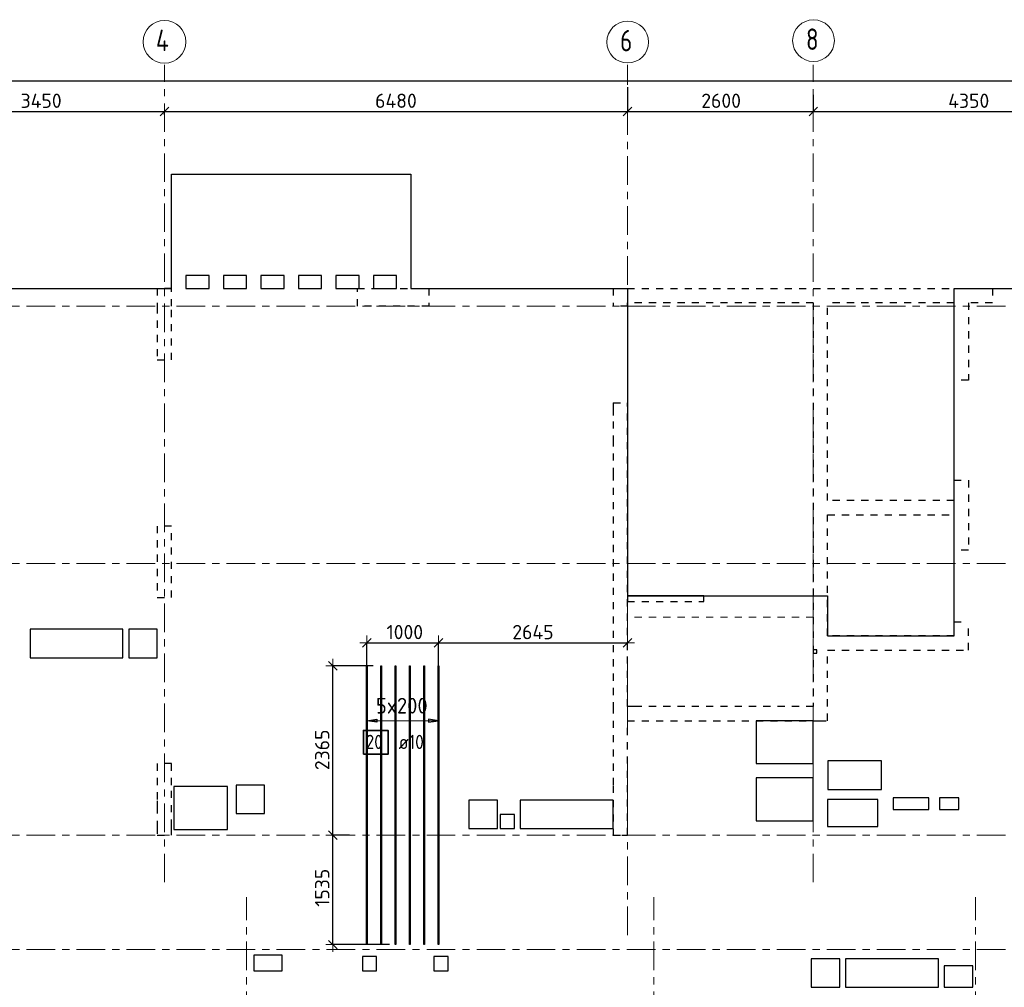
# Model space of a CAD drawing. Header units: metres. Extents: x -38 to 97, y -15 to 21.
# Tile 4 of 225: x 11 to 24, y 7 to 20. Entities that reach past the tile are written whole.
import ezdxf

# ---------------------------------------------------------------- set-up
doc = ezdxf.new("R2010")
doc.units = ezdxf.units.M
doc.header["$PDMODE"] = 65
for name, pattern in [('______11', [0.5, 0.4, -0.05, 0, -0.05]), ('______2', [0.0405, 0.03, -0.0105]), ('______3', [0.5, 0.4, -0.1]), ('______5', [1.1, 0.8, -0.1, 0.1, -0.1])]:
    doc.linetypes.add(name, pattern=pattern)
for name, color, linetype, lineweight in [('XR$2$Осевая линия (1)', 7, '______5', 13), ('XR$2$Размерная линия (1)', 7, 'Continuous', 13), ('XR$5$Балка (1)', 7, '______3', 13), ('XR$5$Перекрытие (1)', 7, 'Continuous', 35), ('XR$5$Размерная линия (1)', 7, 'Continuous', 13)]:
    doc.layers.add(name, color=color, linetype=linetype, lineweight=lineweight)
doc.layers.add('XR$5$Арм.стержн.Доп. Арм ниж.зоны У', color=7, linetype='Continuous', lineweight=35, true_color=0x1cff1c)
doc.layers.add('XR$7$Стена_ бетон несущ.', color=7, linetype='Continuous', lineweight=70, true_color=0xb4b496)
doc.styles.add('ISOCPEUR', font='txt')
doc.dimstyles.new('DIMSTYLE_3', dxfattribs={"dimtxt": 0.2, "dimasz": 0.2, "dimexe": 0, "dimexo": 0, "dimgap": 0.1, "dimtad": 2, "dimdec": 0, "dimlfac": 1000, "dimrnd": 5, "dimzin": 12, "dimdsep": 46, "dimtxsty": 'ISOCPEUR', "dimblk1": 'ALL_ML_STRICH', "dimblk2": 'ALL_ML_STRICH', "dimsah": 1, "dimcen": 0, "dimclrd": 7, "dimclre": 256, "dimclrt": 7, "dimadec": 0, "dimazin": 0, "dimtfac": 1, "dimtdec": 0, "dimtix": 1, "dimtmove": 2, "dimatfit": 3, "dimfxl": 0, "dimtzin": 0, "dimlwd": 0, "dimlwe": -3, "dimarcsym": 0})

# ---------------------------------------------------------------- blocks, each defined once
blk = doc.blocks.new('ALL_ML_STRICH')
at = {"color": 0, "linetype": 'ByBlock', "lineweight": -2}
for p, q in [((-1, 0), (0.5, 0)), ((-0.3, -0.3), (0.3, 0.3)), ((0, -0.5), (0, 0.5))]:
    blk.add_line(p, q, dxfattribs=at)
blk = doc.blocks.new('*D11')
at = {"layer": 'DEFPOINTS', "color": 7, "linetype": 'Continuous', "lineweight": 13, "transparency": 33554687}
for p in [(0.5, 19.557), (0.5, 19.377), (61.6, 17.12)]:
    blk.add_point(p, dxfattribs=at)
at = {"layer": 'XR$2$Размерная линия (1)', "color": 9, "linetype": 'Continuous', "lineweight": -2, "true_color": 0xc7c7c7, "transparency": 33554687}
for p, q in [((0.5, 19.357), (0.5, 19.557)), ((61.6, 17.14), (61.6, 19.557))]:
    blk.add_line(p, q, dxfattribs=at)
at = {"layer": 'XR$2$Размерная линия (1)', "color": 7, "linetype": 'Continuous', "lineweight": -2, "transparency": 33554687}
blk.add_line((0.5, 19.557), (61.6, 19.557), dxfattribs=at)
at = {"layer": 'XR$2$Размерная линия (1)', "color": 7, "linetype": 'Continuous', "lineweight": 13, "transparency": 33554687, "xscale": 0.2, "yscale": 0.2, "zscale": 0.2, "rotation": 180}
blk.add_blockref('ALL_ML_STRICH', (0.5, 19.557), dxfattribs=at)
at = {"layer": 'XR$2$Размерная линия (1)', "color": 7, "linetype": 'Continuous', "lineweight": 13, "transparency": 33554687, "xscale": 0.2, "yscale": 0.2, "zscale": 0.2}
blk.add_blockref('ALL_ML_STRICH', (61.6, 19.557), dxfattribs=at)
at = {"layer": 'XR$2$Размерная линия (1)', "color": 7, "linetype": 'Continuous', "lineweight": 13, "transparency": 33554687, "insert": (31.1, 19.707), "char_height": 0.2, "width": 1, "attachment_point": 5, "style": 'ISOCPEUR'}
blk.add_mtext('\\A1;{61100}', dxfattribs=at)
blk = doc.blocks.new('*D28')
at = {"layer": 'DEFPOINTS', "color": 7, "linetype": 'Continuous', "lineweight": 13, "transparency": 33554687}
for p in [(9.15, 19.126), (9.15, 19.126), (12.6, 19.061)]:
    blk.add_point(p, dxfattribs=at)
at = {"layer": 'XR$2$Размерная линия (1)', "color": 9, "linetype": 'Continuous', "lineweight": -2, "true_color": 0xc7c7c7, "transparency": 33554687}
for p, q in [((9.15, 19.126), (9.15, 19.126)), ((12.6, 19.081), (12.6, 19.126))]:
    blk.add_line(p, q, dxfattribs=at)
at = {"layer": 'XR$2$Размерная линия (1)', "color": 7, "linetype": 'Continuous', "lineweight": -2, "transparency": 33554687}
blk.add_line((9.15, 19.126), (12.6, 19.126), dxfattribs=at)
at = {"layer": 'XR$2$Размерная линия (1)', "color": 7, "linetype": 'Continuous', "lineweight": 13, "transparency": 33554687, "xscale": 0.2, "yscale": 0.2, "zscale": 0.2, "rotation": 180}
blk.add_blockref('ALL_ML_STRICH', (9.15, 19.126), dxfattribs=at)
at = {"layer": 'XR$2$Размерная линия (1)', "color": 7, "linetype": 'Continuous', "lineweight": 13, "transparency": 33554687, "xscale": 0.2, "yscale": 0.2, "zscale": 0.2}
blk.add_blockref('ALL_ML_STRICH', (12.6, 19.126), dxfattribs=at)
at = {"layer": 'XR$2$Размерная линия (1)', "color": 7, "linetype": 'Continuous', "lineweight": 13, "transparency": 33554687, "insert": (10.875, 19.276), "char_height": 0.2, "width": 0.8, "attachment_point": 5, "style": 'ISOCPEUR'}
blk.add_mtext('\\A1;{3450}', dxfattribs=at)
blk = doc.blocks.new('*D29')
at = {"layer": 'DEFPOINTS', "color": 7, "linetype": 'Continuous', "lineweight": 13, "transparency": 33554687}
for p in [(19.08, 19.487), (12.6, 19.126), (12.6, 19.061)]:
    blk.add_point(p, dxfattribs=at)
at = {"layer": 'XR$2$Размерная линия (1)', "color": 9, "linetype": 'Continuous', "lineweight": -2, "true_color": 0xc7c7c7, "transparency": 33554687}
for p, q in [((19.08, 19.467), (19.08, 19.126)), ((12.6, 19.081), (12.6, 19.126))]:
    blk.add_line(p, q, dxfattribs=at)
at = {"layer": 'XR$2$Размерная линия (1)', "color": 7, "linetype": 'Continuous', "lineweight": -2, "transparency": 33554687}
blk.add_line((12.6, 19.126), (19.08, 19.126), dxfattribs=at)
at = {"layer": 'XR$2$Размерная линия (1)', "color": 7, "linetype": 'Continuous', "lineweight": 13, "transparency": 33554687, "xscale": 0.2, "yscale": 0.2, "zscale": 0.2, "rotation": 180}
blk.add_blockref('ALL_ML_STRICH', (12.6, 19.126), dxfattribs=at)
at = {"layer": 'XR$2$Размерная линия (1)', "color": 7, "linetype": 'Continuous', "lineweight": 13, "transparency": 33554687, "xscale": 0.2, "yscale": 0.2, "zscale": 0.2}
blk.add_blockref('ALL_ML_STRICH', (19.08, 19.126), dxfattribs=at)
at = {"layer": 'XR$2$Размерная линия (1)', "color": 7, "linetype": 'Continuous', "lineweight": 13, "transparency": 33554687, "insert": (15.84, 19.276), "char_height": 0.2, "width": 0.8, "attachment_point": 5, "style": 'ISOCPEUR'}
blk.add_mtext('\\A1;{6480}', dxfattribs=at)
blk = doc.blocks.new('*D30')
at = {"layer": 'DEFPOINTS', "color": 7, "linetype": 'Continuous', "lineweight": 13, "transparency": 33554687}
for p in [(19.08, 19.487), (21.68, 19.379), (19.08, 19.126)]:
    blk.add_point(p, dxfattribs=at)
at = {"layer": 'XR$2$Размерная линия (1)', "color": 9, "linetype": 'Continuous', "lineweight": -2, "true_color": 0xc7c7c7, "transparency": 33554687}
for p, q in [((19.08, 19.467), (19.08, 19.126)), ((21.68, 19.359), (21.68, 19.126))]:
    blk.add_line(p, q, dxfattribs=at)
at = {"layer": 'XR$2$Размерная линия (1)', "color": 7, "linetype": 'Continuous', "lineweight": -2, "transparency": 33554687}
blk.add_line((19.08, 19.126), (21.68, 19.126), dxfattribs=at)
at = {"layer": 'XR$2$Размерная линия (1)', "color": 7, "linetype": 'Continuous', "lineweight": 13, "transparency": 33554687, "xscale": 0.2, "yscale": 0.2, "zscale": 0.2, "rotation": 180}
blk.add_blockref('ALL_ML_STRICH', (19.08, 19.126), dxfattribs=at)
at = {"layer": 'XR$2$Размерная линия (1)', "color": 7, "linetype": 'Continuous', "lineweight": 13, "transparency": 33554687, "xscale": 0.2, "yscale": 0.2, "zscale": 0.2}
blk.add_blockref('ALL_ML_STRICH', (21.68, 19.126), dxfattribs=at)
at = {"layer": 'XR$2$Размерная линия (1)', "color": 7, "linetype": 'Continuous', "lineweight": 13, "transparency": 33554687, "insert": (20.39, 19.276), "char_height": 0.2, "width": 0.8, "attachment_point": 5, "style": 'ISOCPEUR'}
blk.add_mtext('\\A1;{2600}', dxfattribs=at)
blk = doc.blocks.new('*D31')
at = {"layer": 'DEFPOINTS', "color": 7, "linetype": 'Continuous', "lineweight": 13, "transparency": 33554687}
for p in [(21.68, 19.379), (26.03, 19.379), (21.68, 19.126)]:
    blk.add_point(p, dxfattribs=at)
at = {"layer": 'XR$2$Размерная линия (1)', "color": 9, "linetype": 'Continuous', "lineweight": -2, "true_color": 0xc7c7c7, "transparency": 33554687}
for p, q in [((21.68, 19.359), (21.68, 19.126)), ((26.03, 19.359), (26.03, 19.126))]:
    blk.add_line(p, q, dxfattribs=at)
at = {"layer": 'XR$2$Размерная линия (1)', "color": 7, "linetype": 'Continuous', "lineweight": -2, "transparency": 33554687}
blk.add_line((21.68, 19.126), (26.03, 19.126), dxfattribs=at)
at = {"layer": 'XR$2$Размерная линия (1)', "color": 7, "linetype": 'Continuous', "lineweight": 13, "transparency": 33554687, "xscale": 0.2, "yscale": 0.2, "zscale": 0.2, "rotation": 180}
blk.add_blockref('ALL_ML_STRICH', (21.68, 19.126), dxfattribs=at)
at = {"layer": 'XR$2$Размерная линия (1)', "color": 7, "linetype": 'Continuous', "lineweight": 13, "transparency": 33554687, "xscale": 0.2, "yscale": 0.2, "zscale": 0.2}
blk.add_blockref('ALL_ML_STRICH', (26.03, 19.126), dxfattribs=at)
at = {"layer": 'XR$2$Размерная линия (1)', "color": 7, "linetype": 'Continuous', "lineweight": 13, "transparency": 33554687, "insert": (23.855, 19.276), "char_height": 0.2, "width": 0.8, "attachment_point": 5, "style": 'ISOCPEUR'}
blk.add_mtext('\\A1;{4350}', dxfattribs=at)
blk = doc.blocks.new('*D600')
at = {"layer": 'DEFPOINTS', "color": 7, "linetype": 'Continuous', "lineweight": 13, "transparency": 33554687}
for p in [(15.211, 9), (14.958, 7.467), (15.769, 7.467)]:
    blk.add_point(p, dxfattribs=at)
at = {"layer": 'XR$5$Размерная линия (1)', "color": 9, "linetype": 'Continuous', "lineweight": -2, "true_color": 0xc7c7c7, "transparency": 33554687}
for p, q in [((15.191, 9), (14.958, 9)), ((15.749, 7.467), (14.958, 7.467))]:
    blk.add_line(p, q, dxfattribs=at)
at = {"layer": 'XR$5$Размерная линия (1)', "color": 7, "linetype": 'Continuous', "lineweight": -2, "transparency": 33554687}
blk.add_line((14.958, 7.467), (14.958, 9), dxfattribs=at)
at = {"layer": 'XR$5$Размерная линия (1)', "color": 7, "linetype": 'Continuous', "lineweight": 13, "transparency": 33554687, "xscale": 0.2, "yscale": 0.2, "zscale": 0.2}
for p, rotation in [((14.958, 9), 90), ((14.958, 7.467), 270)]:
    blk.add_blockref('ALL_ML_STRICH', p, dxfattribs=dict(at, rotation=rotation))
at = {"layer": 'XR$5$Размерная линия (1)', "color": 7, "linetype": 'Continuous', "lineweight": 13, "transparency": 33554687, "insert": (14.808, 8.263), "char_height": 0.2, "width": 0.8, "attachment_point": 5, "rotation": 90, "style": 'ISOCPEUR'}
blk.add_mtext('\\A1;{1535}', dxfattribs=at)
blk = doc.blocks.new('*D601')
at = {"layer": 'DEFPOINTS', "color": 7, "linetype": 'Continuous', "lineweight": 13, "transparency": 33554687}
for p in [(15.541, 11.367), (14.958, 9), (15.211, 9)]:
    blk.add_point(p, dxfattribs=at)
at = {"layer": 'XR$5$Размерная линия (1)', "color": 9, "linetype": 'Continuous', "lineweight": -2, "true_color": 0xc7c7c7, "transparency": 33554687}
for p, q in [((15.521, 11.367), (14.958, 11.367)), ((15.191, 9), (14.958, 9))]:
    blk.add_line(p, q, dxfattribs=at)
at = {"layer": 'XR$5$Размерная линия (1)', "color": 7, "linetype": 'Continuous', "lineweight": -2, "transparency": 33554687}
blk.add_line((14.958, 9), (14.958, 11.367), dxfattribs=at)
at = {"layer": 'XR$5$Размерная линия (1)', "color": 7, "linetype": 'Continuous', "lineweight": 13, "transparency": 33554687, "xscale": 0.2, "yscale": 0.2, "zscale": 0.2}
for p, rotation in [((14.958, 11.367), 90), ((14.958, 9), 270)]:
    blk.add_blockref('ALL_ML_STRICH', p, dxfattribs=dict(at, rotation=rotation))
at = {"layer": 'XR$5$Размерная линия (1)', "color": 7, "linetype": 'Continuous', "lineweight": 13, "transparency": 33554687, "insert": (14.808, 10.193), "char_height": 0.2, "width": 0.8, "attachment_point": 5, "rotation": 90, "style": 'ISOCPEUR'}
blk.add_mtext('\\A1;{2365}', dxfattribs=at)
blk = doc.blocks.new('*D602')
at = {"layer": 'DEFPOINTS', "color": 7, "linetype": 'Continuous', "lineweight": 13, "transparency": 33554687}
for p in [(15.434, 11.691), (15.434, 11.239), (16.434, 11.155)]:
    blk.add_point(p, dxfattribs=at)
at = {"layer": 'XR$5$Размерная линия (1)', "color": 9, "linetype": 'Continuous', "lineweight": -2, "true_color": 0xc7c7c7, "transparency": 33554687}
for p, q in [((15.434, 11.259), (15.434, 11.691)), ((16.434, 11.175), (16.434, 11.691))]:
    blk.add_line(p, q, dxfattribs=at)
at = {"layer": 'XR$5$Размерная линия (1)', "color": 7, "linetype": 'Continuous', "lineweight": -2, "transparency": 33554687}
blk.add_line((15.434, 11.691), (16.434, 11.691), dxfattribs=at)
at = {"layer": 'XR$5$Размерная линия (1)', "color": 7, "linetype": 'Continuous', "lineweight": 13, "transparency": 33554687, "xscale": 0.2, "yscale": 0.2, "zscale": 0.2, "rotation": 180}
blk.add_blockref('ALL_ML_STRICH', (15.434, 11.691), dxfattribs=at)
at = {"layer": 'XR$5$Размерная линия (1)', "color": 7, "linetype": 'Continuous', "lineweight": 13, "transparency": 33554687, "xscale": 0.2, "yscale": 0.2, "zscale": 0.2}
blk.add_blockref('ALL_ML_STRICH', (16.434, 11.691), dxfattribs=at)
at = {"layer": 'XR$5$Размерная линия (1)', "color": 7, "linetype": 'Continuous', "lineweight": 13, "transparency": 33554687, "insert": (15.964, 11.841), "char_height": 0.2, "width": 0.8, "attachment_point": 5, "style": 'ISOCPEUR'}
blk.add_mtext('\\A1;{1000}', dxfattribs=at)
blk = doc.blocks.new('*D603')
at = {"layer": 'DEFPOINTS', "color": 7, "linetype": 'Continuous', "lineweight": 13, "transparency": 33554687}
for p in [(16.434, 11.691), (19.08, 11.568), (16.434, 11.155)]:
    blk.add_point(p, dxfattribs=at)
at = {"layer": 'XR$5$Размерная линия (1)', "color": 9, "linetype": 'Continuous', "lineweight": -2, "true_color": 0xc7c7c7, "transparency": 33554687}
for p, q in [((16.434, 11.175), (16.434, 11.691)), ((19.08, 11.588), (19.08, 11.691))]:
    blk.add_line(p, q, dxfattribs=at)
at = {"layer": 'XR$5$Размерная линия (1)', "color": 7, "linetype": 'Continuous', "lineweight": -2, "transparency": 33554687}
blk.add_line((16.434, 11.691), (19.08, 11.691), dxfattribs=at)
at = {"layer": 'XR$5$Размерная линия (1)', "color": 7, "linetype": 'Continuous', "lineweight": 13, "transparency": 33554687, "xscale": 0.2, "yscale": 0.2, "zscale": 0.2, "rotation": 180}
blk.add_blockref('ALL_ML_STRICH', (16.434, 11.691), dxfattribs=at)
at = {"layer": 'XR$5$Размерная линия (1)', "color": 7, "linetype": 'Continuous', "lineweight": 13, "transparency": 33554687, "xscale": 0.2, "yscale": 0.2, "zscale": 0.2}
blk.add_blockref('ALL_ML_STRICH', (19.08, 11.691), dxfattribs=at)
at = {"layer": 'XR$5$Размерная линия (1)', "color": 7, "linetype": 'Continuous', "lineweight": 13, "transparency": 33554687, "insert": (17.757, 11.841), "char_height": 0.2, "width": 0.8, "attachment_point": 5, "style": 'ISOCPEUR'}
blk.add_mtext('\\A1;{2645}', dxfattribs=at)

msp = doc.modelspace()

# ---------------------------------------------------------------- linework, layer by layer
at = {"layer": 'XR$2$Осевая линия (1)', "color": 253, "linetype": '______11', "lineweight": 13, "true_color": 0xa0a0a0, "transparency": 33554687}
for p, q in [((12.6, 8.34), (12.6, 19.78)), ((19.08, 7.6), (19.08, 19.78)), ((21.68, 8.34), (21.68, 19.78)), ((-2.63, 16.4), (62.6, 16.4)), ((-2.63, 12.8), (62.6, 12.8)), ((-2.63, 9), (62.6, 9)), ((13.75, -3.39), (13.75, 8.13)), ((19.45, -3.39), (19.45, 8.13)), ((23.95, -3.39), (23.95, 8.13)), ((-2.63, 7.4), (62.6, 7.4))]:
    msp.add_line(p, q, dxfattribs=at)
at = {"layer": 'XR$2$Осевая линия (1)', "color": 7, "linetype": 'Continuous', "lineweight": 13, "transparency": 33554687}
for centre, radius in [((12.6013, 20.1017), 0.2988), ((21.6824, 20.1181), 0.2924), ((19.0824, 20.0981), 0.2924)]:
    msp.add_circle(centre, radius, dxfattribs=at)
at = {"layer": 'XR$5$Арм.стержн.Доп. Арм ниж.зоны У', "color": 253, "linetype": 'Continuous', "lineweight": -3, "true_color": 0xa0a0a0, "transparency": 33554687}
for p, q in [((15.434, 10.6008), (15.434, 10.7008)), ((16.434, 10.6008), (16.434, 10.7008)), ((15.434, 10.6008), (15.434, 10.5008)), ((16.434, 10.6008), (16.434, 10.5008))]:
    msp.add_line(p, q, dxfattribs=at)
at = {"layer": 'XR$5$Арм.стержн.Доп. Арм ниж.зоны У', "color": 7, "linetype": 'Continuous', "lineweight": 25, "transparency": 33554687}
for p, q in [((15.434, 10.6008), (15.574, 10.6208)), ((15.574, 10.6208), (15.574, 10.5808)), ((16.434, 10.6008), (16.294, 10.6208)), ((16.294, 10.6208), (16.294, 10.5808)), ((15.574, 10.5808), (15.434, 10.6008)), ((16.294, 10.5808), (16.434, 10.6008))]:
    msp.add_line(p, q, dxfattribs=at)
at = {"layer": 'XR$5$Арм.стержн.Доп. Арм ниж.зоны У', "color": 7, "linetype": 'Continuous', "lineweight": 13, "transparency": 33554687}
for p, q in [((15.434, 10.6008), (15.434, 10.6008)), ((15.434, 10.6008), (16.434, 10.6008)), ((16.434, 10.6008), (16.434, 10.6008))]:
    msp.add_line(p, q, dxfattribs=at)
at = {"layer": 'XR$5$Арм.стержн.Доп. Арм ниж.зоны У', "color": 4, "linetype": 'Continuous', "lineweight": 25, "transparency": 33554687}
for points in [[(15.429, 7.4668), (15.429, 11.3668), (15.439, 11.3668), (15.439, 7.4668), (15.429, 7.4668)], [(15.629, 7.4668), (15.629, 11.3668), (15.639, 11.3668), (15.639, 7.4668), (15.629, 7.4668)], [(15.829, 7.4668), (15.829, 11.3668), (15.839, 11.3668), (15.839, 7.4668), (15.829, 7.4668)], [(16.029, 7.4668), (16.029, 11.3668), (16.039, 11.3668), (16.039, 7.4668), (16.029, 7.4668)], [(16.229, 7.4668), (16.229, 11.3668), (16.239, 11.3668), (16.239, 7.4668), (16.229, 7.4668)], [(16.429, 7.4668), (16.429, 11.3668), (16.439, 11.3668), (16.439, 7.4668), (16.429, 7.4668)]]:
    msp.add_lwpolyline(points, dxfattribs=at)
at = {"layer": 'XR$5$Арм.стержн.Доп. Арм ниж.зоны У', "color": 7, "linetype": 'Continuous', "lineweight": 35, "transparency": 33554687}
msp.add_lwpolyline([(15.3836, 10.1307), (15.7303, 10.1307), (15.7303, 10.4641), (15.3836, 10.4641), (15.3836, 10.1307)], dxfattribs=at)
at = {"layer": 'XR$5$Балка (1)', "color": 7, "linetype": '______2', "lineweight": 25, "transparency": 33554687}
for p, q in [((19.0799, 12.2702), (20.1499, 12.2702)), ((20.1499, 12.2702), (20.1499, 12.3502))]:
    msp.add_line(p, q, dxfattribs=at)
at = {"layer": 'XR$5$Перекрытие (1)', "color": 7, "linetype": 'Continuous', "lineweight": 25, "transparency": 33554687}
for p, q in [((12.6998, 16.8302), (12.6998, 18.2502)), ((12.6998, 18.2502), (16.0498, 18.2502)), ((16.0498, 18.2502), (16.0498, 16.8302)), ((12.6998, 16.6502), (12.6998, 16.8302)), ((13.2248, 16.8302), (12.8998, 16.8302)), ((12.8998, 16.8302), (12.8998, 16.6502)), ((13.2248, 16.6502), (13.2248, 16.8302)), ((13.7498, 16.8302), (13.4248, 16.8302)), ((13.4248, 16.8302), (13.4248, 16.6502)), ((13.7498, 16.6502), (13.7498, 16.8302)), ((13.9498, 16.8302), (13.9498, 16.6502)), ((14.2748, 16.8302), (13.9498, 16.8302)), ((14.2748, 16.6502), (14.2748, 16.8302)), ((14.4748, 16.8302), (14.4748, 16.6502)), ((14.7998, 16.8302), (14.4748, 16.8302)), ((14.7998, 16.6502), (14.7998, 16.8302)), ((15.3248, 16.8302), (14.9998, 16.8302)), ((14.9998, 16.8302), (14.9998, 16.6502)), ((15.3248, 16.6502), (15.3248, 16.8302)), ((15.8498, 16.8302), (15.5248, 16.8302)), ((15.5248, 16.8302), (15.5248, 16.6502)), ((15.8498, 16.6502), (15.8498, 16.8302)), ((16.0498, 16.8302), (16.0498, 16.6502)), ((0.25, 16.6502), (12.6998, 16.6502)), ((12.8998, 16.6502), (13.2248, 16.6502)), ((13.4248, 16.6502), (13.7498, 16.6502)), ((13.9498, 16.6502), (14.2748, 16.6502)), ((14.4748, 16.6502), (14.7998, 16.6502)), ((14.9998, 16.6502), (15.3248, 16.6502)), ((15.5248, 16.6502), (15.8498, 16.6502)), ((16.0498, 16.6502), (19.08, 16.6502)), ((19.08, 16.6502), (19.08, 12.3503)), ((23.6503, 11.7903), (23.6503, 16.6502)), ((23.6503, 16.6502), (29.0501, 16.6502)), ((19.0799, 12.3502), (19.0799, 12.2702)), ((20.1499, 12.3502), (19.0799, 12.3502)), ((19.08, 12.3503), (21.88, 12.3503)), ((21.88, 12.3503), (21.88, 11.7903)), ((10.7194, 11.8802), (10.7194, 11.4802)), ((12.0194, 11.8802), (10.7194, 11.8802)), ((12.0194, 11.4802), (12.0194, 11.8802)), ((12.1001, 11.8802), (12.1001, 11.4802)), ((12.5001, 11.8802), (12.1001, 11.8802)), ((12.5001, 11.4802), (12.5001, 11.8802)), ((21.88, 11.7903), (23.6503, 11.7903)), ((21.68, 11.5937), (21.68, 11.5437)), ((21.73, 11.5937), (21.68, 11.5937)), ((21.73, 11.5437), (21.73, 11.5937)), ((10.7194, 11.4802), (12.0194, 11.4802)), ((12.1001, 11.4802), (12.5001, 11.4802)), ((21.68, 11.5437), (21.73, 11.5437)), ((20.88, 10.6003), (20.88, 10.0003)), ((21.68, 10.6003), (20.88, 10.6003)), ((21.68, 10.0003), (21.68, 10.6003)), ((20.88, 10.0003), (21.68, 10.0003)), ((21.8825, 10.0398), (21.8825, 9.6398)), ((22.6325, 10.0398), (21.8825, 10.0398)), ((22.6325, 9.6398), (22.6325, 10.0398)), ((20.88, 9.8003), (20.88, 9.2003)), ((21.68, 9.8003), (20.88, 9.8003)), ((21.68, 9.2003), (21.68, 9.8003)), ((12.7326, 9.6802), (12.7326, 9.0802)), ((13.4826, 9.6802), (12.7326, 9.6802)), ((13.4826, 9.0802), (13.4826, 9.6802)), ((13.6026, 9.7002), (13.6026, 9.3002)), ((14.0026, 9.7002), (13.6026, 9.7002)), ((14.0026, 9.3002), (14.0026, 9.7002)), ((21.8825, 9.6398), (22.6325, 9.6398)), ((22.7959, 9.5195), (22.7959, 9.3595)), ((23.2959, 9.5195), (22.7959, 9.5195)), ((23.2959, 9.3595), (23.2959, 9.5195)), ((23.4459, 9.5195), (23.4459, 9.3595)), ((23.7159, 9.5195), (23.4459, 9.5195)), ((23.7159, 9.3595), (23.7159, 9.5195)), ((16.86, 9.4902), (16.86, 9.0902)), ((17.26, 9.4902), (16.86, 9.4902)), ((17.26, 9.0902), (17.26, 9.4902)), ((17.58, 9.4902), (17.58, 9.0902)), ((18.88, 9.4902), (17.58, 9.4902)), ((18.88, 9.0902), (18.88, 9.4902)), ((21.8806, 9.4995), (21.8806, 9.1195)), ((22.5806, 9.4995), (21.8806, 9.4995)), ((22.5806, 9.1195), (22.5806, 9.4995)), ((13.6026, 9.3002), (14.0026, 9.3002)), ((17.3, 9.2902), (17.3, 9.0902)), ((17.5, 9.2902), (17.3, 9.2902)), ((17.5, 9.0902), (17.5, 9.2902)), ((22.7959, 9.3595), (23.2959, 9.3595)), ((23.4459, 9.3595), (23.7159, 9.3595)), ((20.88, 9.2003), (21.68, 9.2003)), ((21.8806, 9.1195), (22.5806, 9.1195)), ((12.7326, 9.0802), (13.4826, 9.0802)), ((16.86, 9.0902), (17.26, 9.0902)), ((17.3, 9.0902), (17.5, 9.0902)), ((17.58, 9.0902), (18.88, 9.0902)), ((13.849, 7.3202), (13.849, 7.1002)), ((14.249, 7.3202), (13.849, 7.3202)), ((14.249, 7.1002), (14.249, 7.3202)), ((15.57, 7.3002), (15.37, 7.3001)), ((15.37, 7.3001), (15.37, 7.1002)), ((15.57, 7.1002), (15.57, 7.3002)), ((16.57, 7.3002), (16.37, 7.3001)), ((16.37, 7.3001), (16.37, 7.1002)), ((16.57, 7.1002), (16.57, 7.3002)), ((21.65, 7.2702), (21.65, 6.8702)), ((22.05, 7.2702), (21.65, 7.2702)), ((22.05, 6.8702), (22.05, 7.2702)), ((22.13, 7.2702), (22.13, 6.8702)), ((23.43, 7.2702), (22.13, 7.2702)), ((23.43, 6.8702), (23.43, 7.2702)), ((23.51, 7.1702), (23.51, 6.8702)), ((23.91, 7.1702), (23.51, 7.1702)), ((23.91, 6.8702), (23.91, 7.1702)), ((13.849, 7.1002), (14.249, 7.1002)), ((15.37, 7.1002), (15.57, 7.1002)), ((16.37, 7.1002), (16.57, 7.1002)), ((21.65, 6.8702), (22.05, 6.8702)), ((22.13, 6.8702), (23.43, 6.8702)), ((23.51, 6.8702), (23.91, 6.8702))]:
    msp.add_line(p, q, dxfattribs=at)
at = {"layer": 'XR$5$Перекрытие (1)', "color": 7, "linetype": '______2', "lineweight": 18, "transparency": 33554687}
for p, q in [((26.03, 16.6502), (23.6503, 16.6502)), ((19.0799, 12.0502), (19.0799, 12.2702)), ((20.1499, 12.3502), (21.6799, 12.3502)), ((21.6799, 12.3502), (21.6799, 12.0502)), ((21.6799, 12.0502), (19.0799, 12.0502))]:
    msp.add_line(p, q, dxfattribs=at)
at = {"layer": 'XR$7$Стена_ бетон несущ.', "color": 253, "linetype": '______2', "lineweight": -3, "true_color": 0xa0a0a0, "transparency": 33554687}
for p, q in [((12.5, 16.65), (12.5, 16.4)), ((12.7, 16.65), (12.5, 16.65)), ((12.7, 16.4), (12.7, 16.65)), ((18.88, 16.65), (24.185, 16.65)), ((18.88, 16.65), (18.88, 16.4)), ((24.185, 16.65), (24.185, 16.45)), ((12.5, 16.4), (12.5, 15.65)), ((12.7, 15.65), (12.7, 16.4)), ((19.08, 16.4), (18.88, 16.4)), ((19.08, 16.4), (19.08, 16.45)), ((21.68, 16.45), (19.08, 16.45)), ((21.68, 16.45), (21.68, 10.8)), ((21.88, 13.68), (21.88, 16.45)), ((23.6503, 16.45), (21.88, 16.45)), ((23.6503, 15.365), (23.6503, 16.45)), ((24.185, 16.45), (23.8503, 16.45)), ((23.8503, 16.45), (23.8503, 15.365)), ((12.5, 15.65), (12.5, 15.65)), ((12.5, 15.65), (12.7, 15.65)), ((23.8503, 15.365), (23.6503, 15.365)), ((18.88, 15.05), (19.08, 15.05)), ((18.88, 15.05), (18.88, 15.05)), ((18.88, 15.05), (18.88, 14.97)), ((19.08, 10.8), (19.08, 15.05)), ((18.88, 14.97), (18.88, 14.79)), ((18.88, 14.79), (18.88, 14.54)), ((18.88, 14.54), (18.88, 14.14)), ((18.88, 14.14), (18.88, 14.06)), ((18.88, 14.06), (18.88, 10.8)), ((23.6503, 13.68), (23.6503, 13.965)), ((23.6503, 13.965), (23.8503, 13.965)), ((23.8503, 13.965), (23.8503, 12.985)), ((23.6503, 13.68), (21.88, 13.68)), ((21.88, 13.48), (23.6503, 13.48)), ((21.88, 11.79), (21.88, 13.48)), ((23.6503, 12.985), (23.6503, 13.48)), ((12.5, 13.325), (12.4998, 13.325)), ((12.4998, 13.325), (12.4998, 12.325)), ((12.6998, 13.325), (12.5, 13.325)), ((12.6998, 12.325), (12.6998, 13.325)), ((23.8503, 12.985), (23.6503, 12.985)), ((12.4998, 12.325), (12.5, 12.325)), ((12.5, 12.325), (12.6998, 12.325)), ((23.6503, 11.79), (23.6503, 11.985)), ((23.6503, 11.985), (23.8503, 11.985)), ((23.8503, 11.59), (23.8503, 11.985)), ((23.6503, 11.79), (21.88, 11.79)), ((21.88, 11.59), (23.8503, 11.59)), ((21.88, 10.8), (21.88, 11.59)), ((18.88, 10.8), (18.88, 9.69)), ((19.18, 10.8), (19.08, 10.8)), ((21.68, 10.8), (19.18, 10.8)), ((21.88, 10.6), (21.88, 10.8)), ((19.08, 10.6), (21.76, 10.6)), ((19.08, 9), (19.08, 10.6)), ((21.76, 10.6), (21.88, 10.6)), ((12.7, 10), (12.5, 10)), ((12.5, 10), (12.5, 9.48)), ((12.7, 9.9), (12.7, 10)), ((12.7, 9.7), (12.7, 9.9)), ((12.7, 9.12), (12.7, 9.7)), ((18.88, 9.69), (18.88, 9.49)), ((12.5, 9.48), (12.5, 9.4)), ((12.5, 9.4), (12.5, 9.2)), ((18.88, 9.49), (18.88, 9.08)), ((12.5, 9.2), (12.5, 9.12)), ((12.5, 9.12), (12.5, 9)), ((12.6997, 9.12), (12.7, 9.12)), ((12.6997, 9.08), (12.6997, 9.12)), ((12.5, 9), (12.6997, 9)), ((12.6997, 9), (12.6997, 9.08)), ((18.88, 9.08), (18.88, 9)), ((18.88, 9), (18.88, 9)), ((18.88, 9), (19, 9)), ((19, 9), (19.08, 9))]:
    msp.add_line(p, q, dxfattribs=at)
msp.add_lwpolyline([(15.3, 16.65), (16.3, 16.65), (16.3, 16.4), (15.3, 16.4), (15.3, 16.65)], close=True, dxfattribs=at)

# ---------------------------------------------------------------- texts
at = {"layer": 'XR$2$Осевая линия (1)', "color": 7, "linetype": 'Continuous', "lineweight": 13, "transparency": 33554687, "char_height": 0.3, "attachment_point": 7, "style": 'ISOCPEUR'}
for s, insert, width in [('\\W0.80;4', (12.4813, 19.9712), 0.359833), ('\\W0.78;6', (18.9774, 19.9676), 0.326407), ('\\W0.78;8', (21.5774, 19.9876), 0.326407)]:
    msp.add_mtext(s, dxfattribs=dict(at, insert=insert, width=width))
at = {"layer": 'XR$5$Арм.стержн.Доп. Арм ниж.зоны У', "color": 7, "linetype": 'Continuous', "lineweight": 13, "transparency": 33554687, "insert": (15.56, 10.7008), "char_height": 0.22, "width": 0.873359, "attachment_point": 7, "style": 'ISOCPEUR'}
msp.add_mtext('\\W0.95;5x200', dxfattribs=at)
at = {"layer": 'XR$5$Арм.стержн.Доп. Арм ниж.зоны У', "color": 7, "linetype": 'Continuous', "lineweight": 25, "transparency": 33554687, "char_height": 0.2, "attachment_point": 7, "style": 'ISOCPEUR'}
for s, insert, width in [('\\W0.87;20', (15.4169, 10.2041), 0.367208), ('\\W0.89; ø10 ', (15.7636, 10.2041), 0.749105)]:
    msp.add_mtext(s, dxfattribs=dict(at, insert=insert, width=width))

# ---------------------------------------------------------------- dimensions: what is measured, and where the dimension line sits
at = {"layer": 'XR$2$Размерная линия (1)', "color": 7, "linetype": 'Continuous', "lineweight": 13, "transparency": 33554687}
for base, p1, p2, picture, middle in [((61.6, 19.5574), (0.5, 19.3568), (61.6, 17.1397), '*D11', (31.1, 19.7074)), ((19.08, 19.1261), (12.6, 19.0812), (19.08, 19.4674), '*D29', (15.84, 19.2761)), ((21.68, 19.1261), (19.08, 19.4674), (21.68, 19.359), '*D30', (20.39, 19.2761)), ((12.6, 19.1261), (9.15, 19.1261), (12.6, 19.0812), '*D28', (10.875, 19.2761)), ((26.03, 19.1261), (21.68, 19.359), (26.03, 19.359), '*D31', (23.855, 19.2761))]:
    dim = msp.add_linear_dim(base=base, p1=p1, p2=p2, dimstyle='DIMSTYLE_3', override={"dimpost": '<>', "dimclrd": 7, "dimclre": 9, "dimclrt": 7, "dimlwd": 0, "dimlwe": 65533}, dxfattribs=at)
    dim.commit()
    dim.dimension.update_dxf_attribs({"geometry": picture, "text_midpoint": middle, "dimtype": 160})
at = {"layer": 'XR$5$Размерная линия (1)', "color": 7, "linetype": 'Continuous', "lineweight": 13, "transparency": 33554687}
for base, p1, p2, picture, middle in [((16.434, 11.6909), (15.434, 11.2589), (16.434, 11.1747), '*D602', (15.964, 11.8409)), ((19.08, 11.6909), (16.434, 11.1747), (19.08, 11.588), '*D603', (17.757, 11.8409))]:
    dim = msp.add_linear_dim(base=base, p1=p1, p2=p2, dimstyle='DIMSTYLE_3', override={"dimpost": '<>', "dimclrd": 7, "dimclre": 9, "dimclrt": 7, "dimlwd": 0, "dimlwe": 65533}, dxfattribs=at)
    dim.commit()
    dim.dimension.update_dxf_attribs({"geometry": picture, "text_midpoint": middle, "dimtype": 160})
for base, p1, p2, picture, middle in [((14.9578, 11.3668), (15.1912, 9), (15.5206, 11.3668), '*D601', (14.8078, 10.1934)), ((14.9578, 9), (15.7488, 7.4668), (15.1912, 9), '*D600', (14.8078, 8.2634))]:
    dim = msp.add_linear_dim(base=base, p1=p1, p2=p2, angle=90, dimstyle='DIMSTYLE_3', override={"dimpost": '<>', "dimclrd": 7, "dimclre": 9, "dimclrt": 7, "dimlwd": 0, "dimlwe": 65533}, dxfattribs=at)
    dim.commit()
    dim.dimension.update_dxf_attribs({"geometry": picture, "text_midpoint": middle, "dimtype": 160})

doc.saveas('drawing.dxf')
